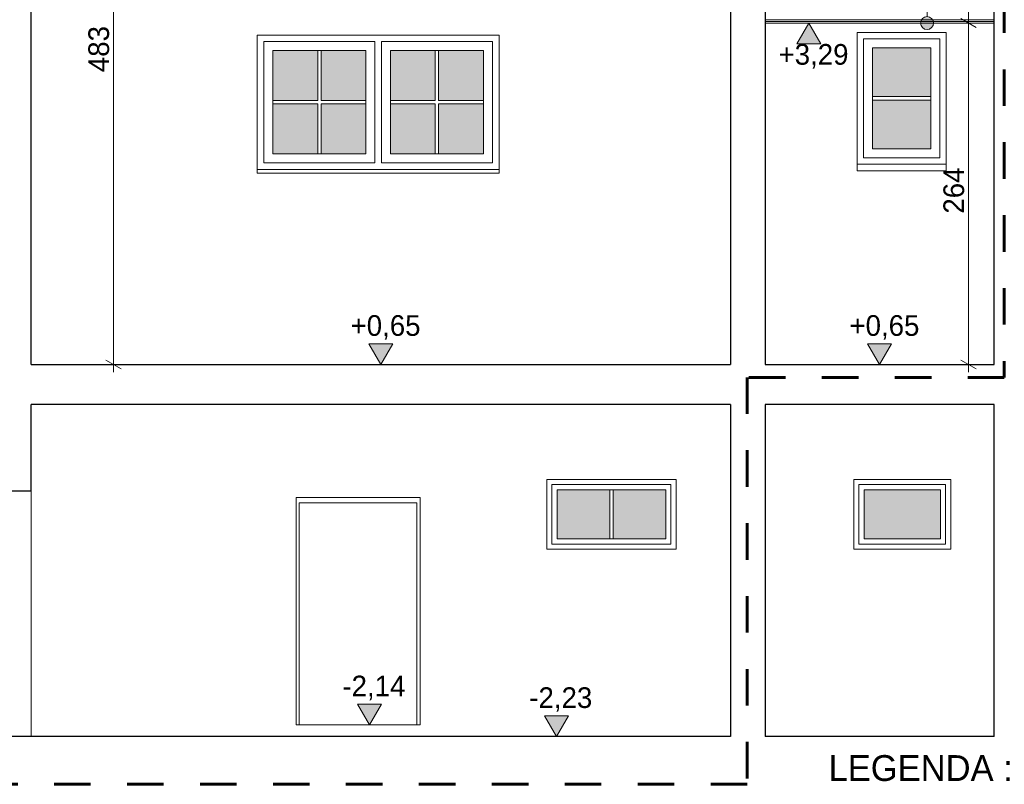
# Model space of a CAD drawing. Extents: x -723047 to -356759, y -30024 to 53940.
# Tile 40 of 121: x -645271 to -637652, y -14929 to -9011. Entities that reach past the tile are written whole.
import ezdxf

# ---------------------------------------------------------------- set-up
doc = ezdxf.new("R2010")
doc.units = 0
doc.header["$MEASUREMENT"] = 0
doc.linetypes.add('Dashed', pattern=[564.444447, 282.222223, -282.222223])
doc.layers.add('Arch opisy', color=7, linetype='Continuous')
doc.layers.add('INWENT WYMIARY', color=7, linetype='Continuous')
for name, color, linetype, lineweight in [('Arch opisy_Nr_Pióra__21', 7, 'Continuous', 9), ('INWENT KONST. DREWNIANA_Nr_Pióra__1', 7, 'Continuous', 25), ('INWENT OPISY_Nr_Pióra__21', 7, 'Continuous', 9), ('INWENT WYMIARY_Nr_Pióra__21', 7, 'Continuous', 9), ('INWENT. DRZWI_Nr_Pióra__5', 7, 'Continuous', 13), ('INWENT. OKNA_Nr_Pióra__21', 7, 'Continuous', 9), ('INWENT. OKNA_Nr_Pióra__5', 7, 'Continuous', 13), ('INWENT.ŚCIANY_Nr_Pióra__1', 7, 'Continuous', 25), ('INWENT.ŚCIANY_Nr_Pióra__20', 1, 'Continuous', 60), ('INWENT.ŚCIANY_Nr_Pióra__21', 7, 'Continuous', 9)]:
    doc.layers.add(name, color=color, linetype=linetype, lineweight=lineweight)
doc.layers.add('Arch stropy_Nr_Pióra__29', color=7, linetype='Continuous', lineweight=9, true_color=0x3dad99)
doc.layers.add('arch wypelnienia_Nr_Pióra__2', color=7, linetype='Continuous', lineweight=13, true_color=0x7f7f7f)
doc.styles.add('GENERATED_STYLE_2', font='txt')
doc.styles.add('GENERATED_STYLE_4', font='txt')
doc.dimstyles.new('GENERATED_STYLE__2', dxfattribs={"dimtxt": 160.000002, "dimasz": 91.2, "dimexe": 0.18, "dimexo": 0, "dimgap": 0.09, "dimtad": 1, "dimdec": 0, "dimlfac": 0.1, "dimzin": 0, "dimdsep": 46, "dimtxsty": 'GENERATED_STYLE_2', "dimblk": 'ARROWHEAD_2', "dimblk1": 'ARROWHEAD_2', "dimblk2": 'ARROWHEAD_2', "dimcen": 0.09, "dimclrd": 7, "dimclre": 7, "dimclrt": 7, "dimazin": 0, "dimtfac": 1, "dimtdec": 4, "dimtmove": 0, "dimatfit": 3, "dimfxl": 0, "dimtolj": 1, "dimtzin": 0, "dimarcsym": 0})
doc.dimstyles.new('GENERATED_STYLE__3', dxfattribs={"dimtxt": 160.000002, "dimasz": 91.2, "dimexe": 0.18, "dimexo": 0, "dimgap": 0.09, "dimtad": 1, "dimdec": 0, "dimlfac": 0.1, "dimzin": 0, "dimdsep": 46, "dimtxsty": 'GENERATED_STYLE_2', "dimblk": 'ARROWHEAD_2', "dimblk1": 'ARROWHEAD_2', "dimblk2": 'ARROWHEAD_2', "dimcen": 0.09, "dimclrd": 7, "dimclre": 7, "dimclrt": 7, "dimazin": 0, "dimtfac": 1, "dimtdec": 4, "dimtmove": 2, "dimatfit": 3, "dimfxl": 0, "dimtolj": 1, "dimtzin": 0, "dimarcsym": 0})

# ---------------------------------------------------------------- blocks, each defined once
blk = doc.blocks.new('Wymiary_140', base_point=(-641118, -14559.6))
at = {"layer": 'INWENT WYMIARY_Nr_Pióra__21', "linetype": 'Continuous'}
blk.add_hatch(color=256, dxfattribs=at).paths.add_polyline_path([(-641118, -14559.6), (-641210.8, -14399.6), (-641025.2, -14399.6)], flags=0)
for p, q in [((-641118, -14559.6), (-641210.8, -14399.6)), ((-641210.8, -14399.6), (-641025.2, -14399.6)), ((-641025.2, -14399.6), (-641118, -14559.6)), ((-641118, -14559.6), (-641238, -14559.6)), ((-641118, -14559.6), (-640998, -14559.6))]:
    blk.add_line(p, q, dxfattribs=at)
at = {"layer": 'INWENT WYMIARY_Nr_Pióra__21', "insert": (-641328, -14367.6), "char_height": 160, "attachment_point": 7, "style": 'GENERATED_STYLE_2'}
blk.add_mtext('{-2,23}', dxfattribs=at)
blk = doc.blocks.new('Wymiary_141', base_point=(-642563.9, -14469.6))
at = {"layer": 'INWENT WYMIARY_Nr_Pióra__21', "linetype": 'Continuous'}
blk.add_hatch(color=256, dxfattribs=at).paths.add_polyline_path([(-642563.9, -14469.6), (-642656.7, -14309.6), (-642471.1, -14309.6)], flags=0)
for p, q in [((-642563.9, -14469.6), (-642656.7, -14309.6)), ((-642656.7, -14309.6), (-642471.1, -14309.6)), ((-642471.1, -14309.6), (-642563.9, -14469.6)), ((-642563.9, -14469.6), (-642683.9, -14469.6)), ((-642563.9, -14469.6), (-642443.9, -14469.6))]:
    blk.add_line(p, q, dxfattribs=at)
at = {"layer": 'INWENT WYMIARY_Nr_Pióra__21', "insert": (-642773.9, -14277.6), "char_height": 160, "attachment_point": 7, "style": 'GENERATED_STYLE_2'}
blk.add_mtext('{-2,14}', dxfattribs=at)
blk = doc.blocks.new('Wymiary_143', base_point=(-642477, -11679.6))
at = {"layer": 'INWENT WYMIARY_Nr_Pióra__21', "linetype": 'Continuous'}
blk.add_hatch(color=256, dxfattribs=at).paths.add_polyline_path([(-642477, -11679.6), (-642569.8, -11519.6), (-642384.2, -11519.6)], flags=0)
for p, q in [((-642477, -11679.6), (-642569.8, -11519.6)), ((-642569.8, -11519.6), (-642384.2, -11519.6)), ((-642384.2, -11519.6), (-642477, -11679.6)), ((-642477, -11679.6), (-642597, -11679.6)), ((-642477, -11679.6), (-642357, -11679.6))]:
    blk.add_line(p, q, dxfattribs=at)
at = {"layer": 'INWENT WYMIARY_Nr_Pióra__21', "insert": (-642710.5, -11487.6), "char_height": 160, "attachment_point": 7, "style": 'GENERATED_STYLE_2'}
blk.add_mtext('{+0,65}', dxfattribs=at)
blk = doc.blocks.new('Wymiary_146', base_point=(-638617, -11679.6))
at = {"layer": 'INWENT WYMIARY_Nr_Pióra__21', "linetype": 'Continuous'}
blk.add_hatch(color=256, dxfattribs=at).paths.add_polyline_path([(-638617, -11679.6), (-638709.8, -11519.6), (-638524.2, -11519.6)], flags=0)
for p, q in [((-638617, -11679.6), (-638709.8, -11519.6)), ((-638709.8, -11519.6), (-638524.2, -11519.6)), ((-638524.2, -11519.6), (-638617, -11679.6)), ((-638617, -11679.6), (-638737, -11679.6)), ((-638617, -11679.6), (-638497, -11679.6))]:
    blk.add_line(p, q, dxfattribs=at)
at = {"layer": 'INWENT WYMIARY_Nr_Pióra__21', "insert": (-638850.5, -11487.6), "char_height": 160, "attachment_point": 7, "style": 'GENERATED_STYLE_2'}
blk.add_mtext('{+0,65}', dxfattribs=at)
blk = doc.blocks.new('Wymiary_147', base_point=(-639165.7, -9037.1))
at = {"layer": 'INWENT WYMIARY_Nr_Pióra__21', "linetype": 'Continuous'}
blk.add_hatch(color=256, dxfattribs=at).paths.add_polyline_path([(-639165.7, -9037.1), (-639258.5, -9197.1), (-639072.9, -9197.1)], flags=0)
for p, q in [((-639165.7, -9037.1), (-639285.7, -9037.1)), ((-639165.7, -9037.1), (-639258.5, -9197.1)), ((-639165.7, -9037.1), (-639045.7, -9037.1)), ((-639072.9, -9197.1), (-639165.7, -9037.1)), ((-639258.5, -9197.1), (-639072.9, -9197.1))]:
    blk.add_line(p, q, dxfattribs=at)
at = {"layer": 'INWENT WYMIARY_Nr_Pióra__21', "insert": (-639399.1, -9389.1), "char_height": 160, "attachment_point": 7, "style": 'GENERATED_STYLE_2'}
blk.add_mtext('{+3,29}', dxfattribs=at)
blk = doc.blocks.new('*D1107')
at = {"layer": 'INWENT WYMIARY_Nr_Pióra__21', "linetype": 'Continuous'}
for p, q in [((-637839.4, -9037.1), (-638019.4, -9037.1)), ((-637989.4, -9002.5), (-637869.4, -9071.8)), ((-637929.4, -11679.6), (-637929.4, -9037.1)), ((-637989.4, -11645), (-637869.4, -11714.3)), ((-637839.4, -11679.6), (-638019.4, -11679.6)), ((-637929.4, -11738.3), (-637929.4, -11679.6))]:
    blk.add_line(p, q, dxfattribs=at)
at = {"layer": 'INWENT WYMIARY_Nr_Pióra__21', "char_height": 160, "attachment_point": 7, "rotation": 90, "style": 'GENERATED_STYLE_2'}
for s, insert in [('{35}', (-637961.4, -8621.7)), ('{264}', (-637961.4, -10512))]:
    blk.add_mtext(s, dxfattribs=dict(at, insert=insert))
blk = doc.blocks.new('ARROWHEAD_2')
at = {"color": 0, "linetype": 'Continuous', "lineweight": 0}
for p, q in [((0, 0), (-1, 0)), ((-0.378, -0.655), (0.378, 0.655))]:
    blk.add_line(p, q, dxfattribs=at)
blk = doc.blocks.new('*D1108')
at = {"layer": 'INWENT WYMIARY_Nr_Pióra__21', "linetype": 'Continuous'}
for p, q in [((-637869.4, -8724.3), (-637989.4, -8655)), ((-637929.4, -8689.6), (-637929.4, -8630.9)), ((-637839.4, -8689.6), (-638019.4, -8689.6)), ((-637929.4, -9037.1), (-637929.4, -8689.6)), ((-637839.4, -9037.1), (-638019.4, -9037.1)), ((-637989.4, -9002.5), (-637869.4, -9071.8))]:
    blk.add_line(p, q, dxfattribs=at)
at = {"layer": 'INWENT WYMIARY_Nr_Pióra__21', "char_height": 160, "attachment_point": 7, "rotation": 90, "style": 'GENERATED_STYLE_2'}
for s, insert in [('{35}', (-637961.4, -8621.7)), ('{264}', (-637961.4, -10512))]:
    blk.add_mtext(s, dxfattribs=dict(at, insert=insert))
blk = doc.blocks.new('*D1109')
at = {"layer": 'INWENT WYMIARY_Nr_Pióra__21', "linetype": 'Continuous'}
for p, q in [((-644455.2, -6847.1), (-644635.2, -6847.1)), ((-644605.2, -6812.5), (-644485.2, -6881.8)), ((-644545.2, -11679.6), (-644545.2, -6847.1)), ((-644605.2, -11645), (-644485.2, -11714.3)), ((-644455.2, -11679.6), (-644635.2, -11679.6)), ((-644545.2, -11738.3), (-644545.2, -11679.6))]:
    blk.add_line(p, q, dxfattribs=at)
at = {"layer": 'INWENT WYMIARY_Nr_Pióra__21', "char_height": 160, "attachment_point": 7, "rotation": 90, "style": 'GENERATED_STYLE_2'}
for s, insert in [('{37}', (-644577.2, -6403.5)), ('{483}', (-644577.2, -9417))]:
    blk.add_mtext(s, dxfattribs=dict(at, insert=insert))
blk = doc.blocks.new('*D1110')
at = {"layer": 'INWENT WYMIARY_Nr_Pióra__21', "linetype": 'Continuous'}
for p, q in [((-644455.2, -6474.6), (-644635.2, -6474.6)), ((-644485.2, -6509.3), (-644605.2, -6440)), ((-644545.2, -6474.6), (-644545.2, -6415.9)), ((-644545.2, -6847.1), (-644545.2, -6474.6)), ((-644455.2, -6847.1), (-644635.2, -6847.1)), ((-644605.2, -6812.5), (-644485.2, -6881.8))]:
    blk.add_line(p, q, dxfattribs=at)
at = {"layer": 'INWENT WYMIARY_Nr_Pióra__21', "char_height": 160, "attachment_point": 7, "rotation": 90, "style": 'GENERATED_STYLE_2'}
for s, insert in [('{37}', (-644577.2, -6403.5)), ('{483}', (-644577.2, -9417))]:
    blk.add_mtext(s, dxfattribs=dict(at, insert=insert))
blk = doc.blocks.new('Linia_155', base_point=(-638250, -9037.1))
at = {"layer": 'Arch opisy_Nr_Pióra__21', "linetype": 'Continuous'}
for points in [[(-638200, -8689.6), (-638203.8, -8670.5), (-638214.6, -8654.3), (-638230.9, -8643.4), (-638250, -8639.6), (-638269.1, -8643.4), (-638285.3, -8654.3), (-638296.2, -8670.5), (-638300, -8689.6), (-638296.2, -8708.7), (-638285.3, -8725), (-638269.1, -8735.8), (-638250, -8739.6), (-638230.9, -8735.8), (-638214.6, -8725), (-638203.8, -8708.7)], [(-638200, -9037.1), (-638203.8, -9018), (-638214.6, -9001.8), (-638230.9, -8990.9), (-638250, -8987.1), (-638269.1, -8990.9), (-638285.3, -9001.8), (-638296.2, -9018), (-638300, -9037.1), (-638296.2, -9056.2), (-638285.3, -9072.5), (-638269.1, -9083.3), (-638250, -9087.1), (-638230.9, -9083.3), (-638214.6, -9072.5), (-638203.8, -9056.2)]]:
    blk.add_hatch(color=256, dxfattribs=at).paths.add_polyline_path(points, flags=0)
blk.add_line((-638250, -8987.1), (-638250, -8739.6), dxfattribs=at)
for centre in [(-638250, -8689.6), (-638250, -9037.1)]:
    blk.add_circle(centre, 50, dxfattribs=at)

msp = doc.modelspace()

# ---------------------------------------------------------------- hatches: boundary and pattern name
at = {"layer": 'arch wypelnienia_Nr_Pióra__2', "linetype": 'Continuous', "lineweight": 0, "true_color": 0x1f1f1f}
for points in [[(-643312, -9249.6), (-643312, -9636.6), (-642965, -9636.6), (-642965, -9249.6)], [(-642592, -9636.6), (-642592, -9249.6), (-642939, -9249.6), (-642939, -9636.6)], [(-642055, -9636.6), (-642055, -9249.6), (-642402, -9249.6), (-642402, -9636.6)], [(-641682, -9636.6), (-641682, -9249.6), (-642029, -9249.6), (-642029, -9636.6)], [(-638222, -9606.6), (-638222, -9229.6), (-638672, -9229.6), (-638672, -9606.6)], [(-642965, -10049.6), (-642965, -9662.6), (-643312, -9662.6), (-643312, -10049.6)], [(-642592, -10049.6), (-642592, -9662.6), (-642939, -9662.6), (-642939, -10049.6)], [(-642402, -10049.6), (-642055, -10049.6), (-642055, -9662.6), (-642402, -9662.6)], [(-642029, -10049.6), (-641682, -10049.6), (-641682, -9662.6), (-642029, -9662.6)], [(-638672, -9632.6), (-638672, -10009.6), (-638222, -10009.6), (-638222, -9632.6)], [(-640705, -13029.6), (-640705, -12649.6), (-641112, -12649.6), (-641112, -13029.6)], [(-640272, -13029.6), (-640272, -12649.6), (-640679, -12649.6), (-640679, -13029.6)], [(-638147, -12649.6), (-638737, -12649.6), (-638737, -13029.6), (-638147, -13029.6)]]:
    msp.add_hatch(color=250, dxfattribs=at).paths.add_polyline_path(points, flags=0)

# ---------------------------------------------------------------- linework, layer by layer
at = {"layer": 'Arch stropy_Nr_Pióra__29', "linetype": 'Continuous'}
for p, q in [((-637732, -9012.1), (-639502, -9012.1)), ((-637732, -9024.6), (-639502, -9024.6)), ((-637732, -9037.1), (-639502, -9037.1))]:
    msp.add_line(p, q, dxfattribs=at)
at = {"layer": 'INWENT KONST. DREWNIANA_Nr_Pióra__1', "linetype": 'Continuous'}
for p, q in [((-645182, -11679.6), (-639772, -11679.6)), ((-639502, -11679.6), (-637732, -11679.6)), ((-639772, -11989.6), (-645182, -11989.6)), ((-637732, -11989.6), (-639502, -11989.6)), ((-639772, -14559.6), (-647232, -14559.6)), ((-637732, -14559.6), (-639502, -14559.6))]:
    msp.add_line(p, q, dxfattribs=at)
at = {"layer": 'INWENT. DRZWI_Nr_Pióra__5', "linetype": 'Continuous'}
for p, q in [((-643107, -12749.6), (-643107, -14469.6)), ((-643107, -12749.6), (-642197, -12749.6)), ((-642197, -12749.6), (-642197, -14469.6))]:
    msp.add_line(p, q, dxfattribs=at)
at = {"layer": 'INWENT. OKNA_Nr_Pióra__21', "linetype": 'Continuous'}
for p, q in [((-643382, -9179.6), (-643382, -10119.6)), ((-642522, -9179.6), (-643382, -9179.6)), ((-642522, -9179.6), (-642522, -10119.6)), ((-641612, -9179.6), (-642472, -9179.6)), ((-642472, -9179.6), (-642472, -10119.6)), ((-641612, -9179.6), (-641612, -10119.6)), ((-638152, -9159.6), (-638742, -9159.6)), ((-638152, -9159.6), (-638152, -10079.6)), ((-642592, -9249.6), (-643312, -9249.6)), ((-643312, -9249.6), (-643312, -10049.6)), ((-642592, -9249.6), (-642592, -10049.6)), ((-641682, -9249.6), (-642402, -9249.6)), ((-642402, -9249.6), (-642402, -10049.6)), ((-641682, -9249.6), (-641682, -10049.6)), ((-638222, -9229.6), (-638672, -9229.6)), ((-638222, -9229.6), (-638222, -10009.6)), ((-642592, -10049.6), (-643312, -10049.6)), ((-641682, -10049.6), (-642402, -10049.6)), ((-638222, -10009.6), (-638672, -10009.6)), ((-642522, -10119.6), (-643382, -10119.6)), ((-641612, -10119.6), (-642472, -10119.6)), ((-638152, -10079.6), (-638742, -10079.6)), ((-641152, -12609.6), (-641152, -13069.6)), ((-641152, -12609.6), (-640232, -12609.6)), ((-640232, -12609.6), (-640232, -13069.6)), ((-638777, -12609.6), (-638777, -13069.6)), ((-638777, -12609.6), (-638107, -12609.6)), ((-638107, -12609.6), (-638107, -13069.6)), ((-641112, -12649.6), (-641112, -13029.6)), ((-641112, -12649.6), (-640272, -12649.6)), ((-640705, -12649.6), (-640705, -13029.6)), ((-640679, -12649.6), (-640679, -13029.6)), ((-640272, -12649.6), (-640272, -13029.6)), ((-638737, -12649.6), (-638737, -13029.6)), ((-638737, -12649.6), (-638147, -12649.6)), ((-638147, -12649.6), (-638147, -13029.6)), ((-641152, -13069.6), (-640232, -13069.6)), ((-641112, -13029.6), (-640272, -13029.6)), ((-638777, -13069.6), (-638107, -13069.6)), ((-638737, -13029.6), (-638147, -13029.6))]:
    msp.add_line(p, q, dxfattribs=at)
at = {"layer": 'INWENT. OKNA_Nr_Pióra__5', "linetype": 'Continuous'}
for p, q in [((-642965, -9249.6), (-642965, -9636.6)), ((-642939, -9249.6), (-642939, -9636.6)), ((-642055, -9249.6), (-642055, -9636.6)), ((-642029, -9249.6), (-642029, -9636.6)), ((-643312, -9636.6), (-642965, -9636.6)), ((-643312, -9662.6), (-642965, -9662.6)), ((-642965, -9662.6), (-642965, -10049.6)), ((-642939, -9636.6), (-642592, -9636.6)), ((-642939, -9662.6), (-642592, -9662.6)), ((-642939, -9662.6), (-642939, -10049.6)), ((-642402, -9636.6), (-642055, -9636.6)), ((-642402, -9662.6), (-642055, -9662.6)), ((-642055, -9662.6), (-642055, -10049.6)), ((-642029, -9636.6), (-641682, -9636.6)), ((-642029, -9662.6), (-641682, -9662.6)), ((-642029, -9662.6), (-642029, -10049.6)), ((-638672, -9606.6), (-638222, -9606.6)), ((-638672, -9632.6), (-638222, -9632.6))]:
    msp.add_line(p, q, dxfattribs=at)
at = {"layer": 'INWENT.ŚCIANY_Nr_Pióra__1', "linetype": 'Continuous'}
for p, q in [((-645182, -11679.6), (-645182, -6779.6)), ((-639772, -6779.6), (-639772, -11679.6)), ((-639502, -6779.6), (-639502, -11679.6)), ((-637732, -11679.6), (-637732, -6779.6)), ((-645182, -12659.6), (-645182, -11989.6)), ((-639772, -11989.6), (-639772, -14559.6)), ((-639502, -11989.6), (-639502, -14559.6)), ((-637732, -14559.6), (-637732, -11989.6)), ((-645182, -12659.6), (-645462, -12659.6))]:
    msp.add_line(p, q, dxfattribs=at)
at = {"layer": 'INWENT.ŚCIANY_Nr_Pióra__20', "linetype": 'Dashed'}
for p, q in [((-637652.3, -6573.4), (-637652.3, -11779)), ((-637652.3, -11779), (-639641.7, -11779)), ((-639641.7, -11779), (-639641.7, -14928.8)), ((-639641.7, -14928.8), (-649212.8, -14928.8))]:
    msp.add_line(p, q, dxfattribs=at)
at = {"layer": 'INWENT.ŚCIANY_Nr_Pióra__21', "linetype": 'Continuous'}
for p, q in [((-643432, -9129.6), (-643432, -10199.6)), ((-641562, -9129.6), (-643432, -9129.6)), ((-641562, -9129.6), (-641562, -10199.6)), ((-638102, -9109.6), (-638792, -9109.6)), ((-638792, -10179.6), (-638792, -9109.6)), ((-638102, -9109.6), (-638102, -10179.6)), ((-638742, -10079.6), (-638742, -9159.6)), ((-638672, -10009.6), (-638672, -9229.6)), ((-638102, -10129.6), (-638792, -10129.6)), ((-641562, -10169.6), (-643432, -10169.6)), ((-641562, -10199.6), (-643432, -10199.6)), ((-638102, -10179.6), (-638792, -10179.6)), ((-641192, -12569.6), (-640192, -12569.6)), ((-641192, -12569.6), (-641192, -13109.6)), ((-640192, -12569.6), (-640192, -13109.6)), ((-638817, -12569.6), (-638067, -12569.6)), ((-638817, -12569.6), (-638817, -13109.6)), ((-638067, -12569.6), (-638067, -13109.6)), ((-645182, -14559.6), (-645182, -12659.6)), ((-642172, -12709.6), (-643132, -12709.6)), ((-643132, -14469.6), (-643132, -12709.6)), ((-642172, -12709.6), (-642172, -14469.6)), ((-641192, -13109.6), (-640192, -13109.6)), ((-638817, -13109.6), (-638067, -13109.6)), ((-642172, -14469.6), (-643132, -14469.6))]:
    msp.add_line(p, q, dxfattribs=at)

# ---------------------------------------------------------------- block references
at = {"layer": 'Arch opisy', "linetype": 'Continuous'}
msp.add_blockref('Linia_155', (-638250, -9037.1), dxfattribs=at)
at = {"layer": 'INWENT WYMIARY', "linetype": 'Continuous'}
for name, p in [('Wymiary_147', (-639165.7, -9037.1)), ('Wymiary_143', (-642477, -11679.6)), ('Wymiary_146', (-638617, -11679.6)), ('Wymiary_141', (-642563.9, -14469.6)), ('Wymiary_140', (-641118, -14559.6))]:
    msp.add_blockref(name, p, dxfattribs=at)

# ---------------------------------------------------------------- texts
at = {"layer": 'INWENT OPISY_Nr_Pióra__21', "linetype": 'Continuous', "insert": (-639013, -14702.9), "char_height": 200, "attachment_point": 1, "style": 'GENERATED_STYLE_4'}
msp.add_mtext('{LEGENDA :}', dxfattribs=at)

# ---------------------------------------------------------------- dimensions: what is measured, and where the dimension line sits
at = {"layer": 'INWENT WYMIARY', "linetype": 'Continuous'}
for base, p1, p2, dimstyle, picture, middle in [((-644545.2, -11679.6), (-644740.3, -11679.6), (-645182, -6847.1), 'GENERATED_STYLE__2', '*D1109', (-644657.2, -9234.8)), ((-644545.2, -11679.6), (-645182, -6847.1), (-643978.7, -6474.6), 'GENERATED_STYLE__3', '*D1110', (-644657.2, -6282.1)), ((-637929.4, -11679.6), (-645462, -9037.1), (-645664.7, -8689.6), 'GENERATED_STYLE__3', '*D1108', (-638041.4, -8500.3)), ((-637929.4, -11679.6), (-645462, -11679.6), (-645462, -9037.1), 'GENERATED_STYLE__2', '*D1107', (-638041.4, -10329.8))]:
    dim = msp.add_linear_dim(base=base, p1=p1, p2=p2, angle=90, dimstyle=dimstyle, dxfattribs=at)
    dim.commit()
    dim.dimension.update_dxf_attribs({"geometry": picture, "text_midpoint": middle})

doc.saveas('drawing.dxf')
